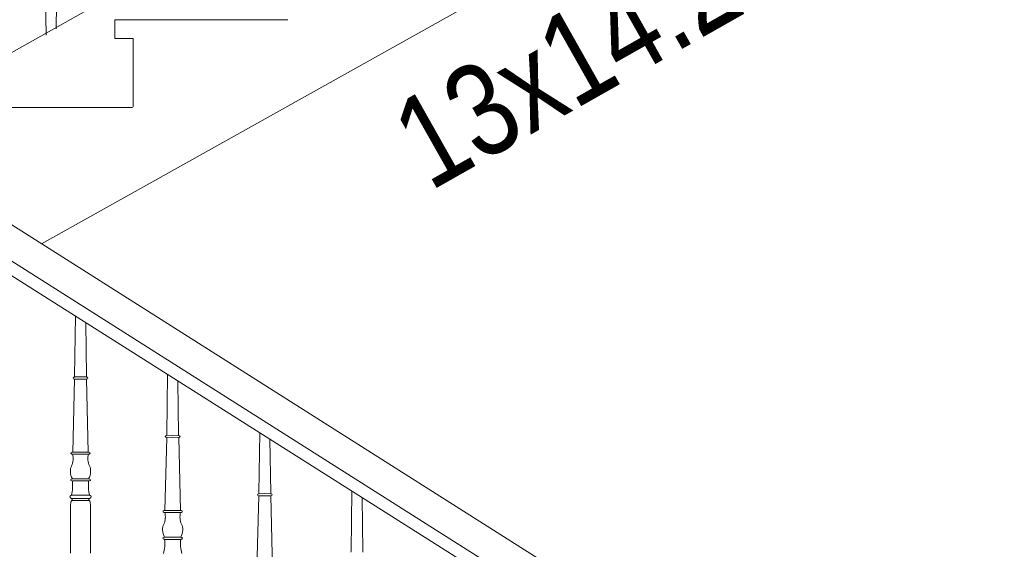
# Model space of a CAD drawing. Header units: millimetres. Extents: x -573548 to 674770, y -246895 to -89040.
# Tile 118 of 199: x 83453 to 85056, y -196002 to -195141. Entities that reach past the tile are written whole.
import ezdxf

# ---------------------------------------------------------------- set-up
doc = ezdxf.new("R2010")
doc.units = ezdxf.units.MM
for name, color, linetype, lineweight in [('A-OPISY-3_Nr_pióra__6', 8, 'Continuous', 9), ('balustrada drewniana_Nr_pióra__1', 8, 'Continuous', 9), ('SCHODY_Nr_pióra__1', 8, 'Continuous', 9)]:
    doc.layers.add(name, color=color, linetype=linetype, lineweight=lineweight)
doc.styles.add('STYL_AUTOMATYCZNY_5', font='arial.ttf', dxfattribs={"width": 0.8})

# ---------------------------------------------------------------- blocks, each defined once
blk = doc.blocks.new('A$C685D2BB2')
at = {"layer": 'balustrada drewniana_Nr_pióra__1'}
for p, q in [((7693.1, 5896.1), (4776.7, 7740.9)), ((7666.2, 5854), (4762.2, 7690.9)), ((7675, 5824.8), (4756.4, 7670.9)), ((5377.3, 6974.6), (5391.4, 6974.6)), ((5405.5, 6974.6), (5391.4, 6974.6)), ((5375.1, 6927.2), (5375.1, 6965.7)), ((5407.7, 6927.2), (5407.7, 6965.7)), ((5375.1, 6927.2), (5375.1, 6888.8)), ((5407.7, 6927.2), (5407.7, 6888.8))]:
    blk.add_line(p, q, dxfattribs=at)
for points in [[(5335.3, 7731.2), (5333.8, 7820.7), (5333.7, 7822.2)], [(5351.7, 7741.6), (5353.1, 7820.7), (5353.1, 7822.2)], [(5383.2, 7274.3), (5381.8, 7176.8), (5381.7, 7175.4)], [(5399.8, 7263.8), (5401.1, 7176.8), (5401.1, 7175.4)], [(5381.7, 7172.1), (5378.7, 7053.4)], [(5382.1, 7175.5), (5391.4, 7175.6)], [(5391.4, 7172.2), (5382.1, 7172.1)], [(5400.7, 7175.5), (5391.4, 7175.6)], [(5391.4, 7172.2), (5400.8, 7172.1)], [(5401.2, 7172.1), (5404.1, 7053.4)], [(5533.2, 7179.4), (5531.8, 7082), (5531.7, 7080.5)], [(5549.8, 7168.9), (5551.1, 7082), (5551.1, 7080.5)], [(5531.7, 7077.3), (5528.7, 6958.5)], [(5532.1, 7080.6), (5541.4, 7080.7)], [(5541.4, 7077.4), (5532.1, 7077.2)], [(5550.7, 7080.6), (5541.4, 7080.7)], [(5541.4, 7077.4), (5550.8, 7077.2)], [(5551.2, 7077.3), (5554.1, 6958.5)], [(5683.2, 7084.5), (5681.8, 6987.1), (5681.7, 6985.7)], [(5699.8, 7074), (5701.1, 6987.1), (5701.1, 6985.7)], [(5378.6, 7053.4), (5391.4, 7053.4)], [(5404.2, 7053.4), (5391.4, 7053.4)], [(5391.4, 7050), (5378.6, 7050)], [(5391.4, 7050), (5404.2, 7050)], [(5378.2, 7009.7), (5391.4, 7009.7)], [(5391.4, 7006.4), (5378.2, 7006.4)], [(5404.7, 7009.7), (5391.4, 7009.7)], [(5391.4, 7006.4), (5404.7, 7006.4)], [(5833.2, 6989.6), (5831.8, 6892.2), (5831.7, 6890.8)], [(5377.5, 6983.2), (5391.4, 6983.2)], [(5391.4, 6978.1), (5377.5, 6978.1)], [(5405.4, 6983.2), (5391.4, 6983.2)], [(5391.4, 6978.1), (5405.3, 6978.1)], [(5681.7, 6982.4), (5678.7, 6863.6)], [(5682.1, 6985.7), (5691.4, 6985.8)], [(5691.4, 6982.5), (5682.1, 6982.4)], [(5700.7, 6985.7), (5691.4, 6985.8)], [(5691.4, 6982.5), (5700.8, 6982.4)], [(5701.2, 6982.4), (5704.1, 6863.6)], [(5849.8, 6979.2), (5851.1, 6892.2), (5851.1, 6890.8)], [(5528.6, 6958.5), (5541.4, 6958.5)], [(5554.2, 6958.5), (5541.4, 6958.5)], [(5541.4, 6955.2), (5528.6, 6955.2)], [(5541.4, 6955.2), (5554.2, 6955.2)], [(5528.2, 6914.8), (5541.4, 6914.8)], [(5541.4, 6911.5), (5528.2, 6911.5)], [(5554.7, 6914.8), (5541.4, 6914.8)], [(5541.4, 6911.5), (5554.7, 6911.5)]]:
    blk.add_lwpolyline(points, dxfattribs=at)
for centre, radius, start, end in [((5351.6, 7042.6), 27.9, 335.2899, 15.4845), ((5431.2, 7042.6), 27.9, 164.5155, 204.7101), ((5391.2, 7023.1), 16.3, 151.329, 184.6255), ((5400.7, 7022), 25.7, 180.5357, 208.6884), ((5382.1, 7022), 25.7, 331.3116, 359.4643), ((5391.6, 7023.1), 16.3, 355.3745, 28.671), ((5315.4, 6999.1), 63.2, 345.3582, 6.5823), ((5467.4, 6999.1), 63.2, 173.4177, 194.6418), ((5379.6, 6971.7), 3.77, 127.9411, 165.9891), ((5375.5, 6976), 2.29, 322.9251, 69.0836), ((5407.4, 6976), 2.29, 110.9164, 217.0749), ((5403.2, 6971.7), 3.77, 14.0109, 52.0589), ((5408.9, 6964.8), 33.9, 166.8073, 181.4489), ((5373.9, 6964.8), 33.9, 358.5511, 13.1927), ((5501.6, 6947.7), 27.9, 335.2899, 15.4845), ((5581.2, 6947.7), 27.9, 164.5155, 204.7101), ((5541.2, 6928.2), 16.3, 151.329, 184.6255), ((5550.7, 6927.2), 25.7, 180.5357, 208.6884), ((5532.1, 6927.2), 25.7, 331.3116, 359.4643), ((5541.6, 6928.2), 16.3, 355.3745, 28.671), ((5465.4, 6904.2), 63.2, 345.3582, 6.5823), ((5617.4, 6904.2), 63.2, 173.4177, 194.6418)]:
    blk.add_arc(centre, radius, start, end, dxfattribs=at)
for centre, major_axis, ratio, start_param, end_param in [((5382.2, 7173.8), (2.73, 0.01), 0.610734, 1.599557, 4.672028), ((5383.4, 7173.7), (2.73, 0.04), 0.610071, 4.712389, 4.742644), ((5399.5, 7173.7), (-2.73, 0.04), 0.610071, 1.540542, 1.570796), ((5400.7, 7173.8), (-2.73, 0.01), 0.610734, 1.611157, 4.683628), ((5532.2, 7078.9), (2.73, 0.01), 0.610734, 1.599557, 4.672028), ((5533.4, 7078.8), (2.73, 0.04), 0.610071, 4.712389, 4.742644), ((5549.5, 7078.8), (-2.73, 0.04), 0.610071, 1.540542, 1.570796), ((5550.7, 7078.9), (-2.73, 0.01), 0.610734, 1.611157, 4.683628), ((5378.5, 7051.7), (-2.73, -0.05), 0.609492, 4.661602, 7.842393), ((5404.3, 7051.7), (-2.73, 0.04), 0.610071, 1.540542, 4.760584), ((5378.1, 7008), (-2.73, -0.04), 0.610071, 4.664194, 7.884236), ((5404.8, 7008), (2.73, -0.04), 0.610071, 4.682134, 7.902177), ((5377.5, 6980.6), (3.53, -0.02), 0.726701, 1.575445, 4.734164), ((5405.4, 6980.6), (-3.53, -0.02), 0.726701, 1.549022, 4.70774), ((5682.2, 6984), (2.73, 0.01), 0.610734, 1.599557, 4.672028), ((5683.4, 6983.9), (2.73, 0.04), 0.610071, 4.712389, 4.742644), ((5699.5, 6983.9), (-2.73, 0.04), 0.610071, 1.540542, 1.570796), ((5700.7, 6984), (-2.73, 0.01), 0.610734, 1.611157, 4.683628), ((5528.5, 6956.8), (-2.73, -0.05), 0.609492, 4.661602, 7.842393), ((5554.3, 6956.8), (-2.73, 0.04), 0.610071, 1.540542, 4.760584), ((5528.1, 6913.2), (-2.73, -0.04), 0.610071, 4.664194, 7.884236), ((5554.8, 6913.2), (2.73, -0.04), 0.610071, 4.682134, 7.902177)]:
    blk.add_ellipse(centre, major_axis=major_axis, ratio=ratio, start_param=start_param, end_param=end_param, dxfattribs=at)
at = {"layer": 'SCHODY_Nr_pióra__1'}
for p, q in [((5044.8, 7571.3), (7329.3, 8858.6)), ((5327.8, 7392.3), (7441.4, 8574.1)), ((5447.1, 7726.1), (5447.1, 7756.1)), ((5447.1, 7756.1), (5728.8, 7756.1)), ((5447.1, 7726.1), (5477.1, 7726.1)), ((5477.1, 7614.6), (5477.1, 7726.1)), ((5194.5, 7613.8), (5476.2, 7613.8))]:
    blk.add_line(p, q, dxfattribs=at)
at = {"layer": 'A-OPISY-3_Nr_pióra__6', "insert": (6361.8, 7788.8), "char_height": 150, "attachment_point": 5, "rotation": 29.4865, "style": 'STYL_AUTOMATYCZNY_5'}
blk.add_mtext('\\A1;{\\pqc;\\fArial|b0|i0|c238|p0;\\W0.800000;13x14.2x25.3}', dxfattribs=at)

msp = doc.modelspace()

# ---------------------------------------------------------------- block references
at = {"color": 150}
msp.add_blockref('A$C685D2BB2', (78160.5, -202897.5), dxfattribs=at)

doc.saveas('drawing.dxf')
